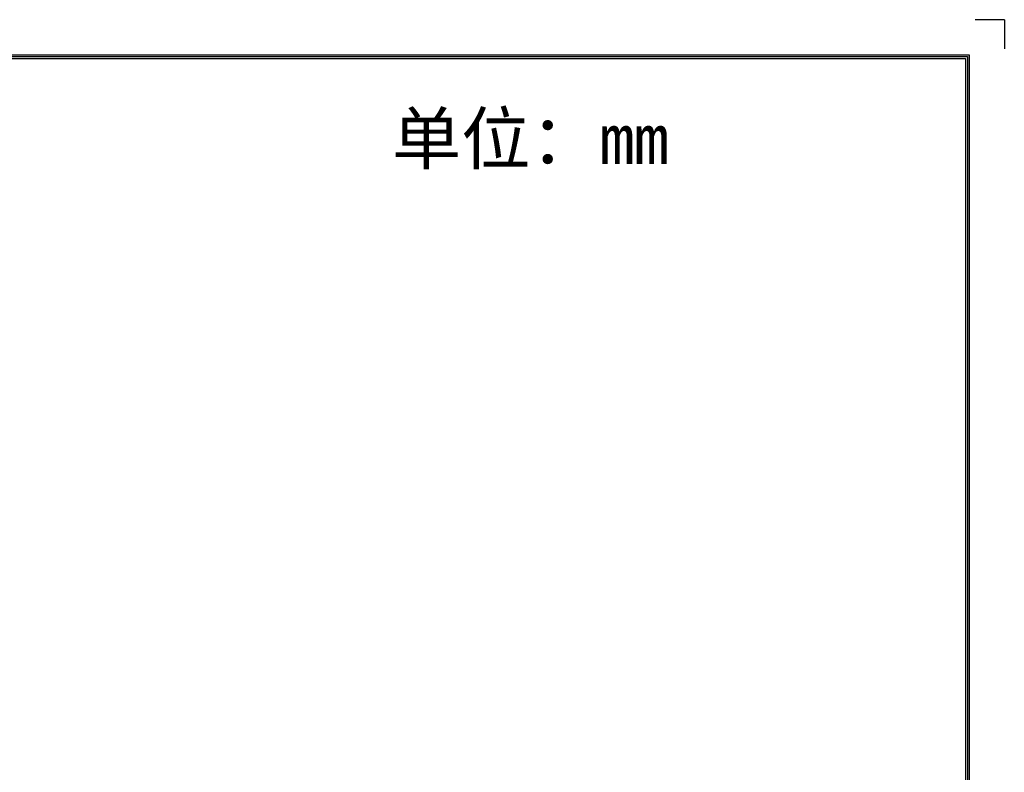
# Model space of a CAD drawing. Extents: x 0 to 899, y -1 to 607.
# Tile 42 of 42: x 624 to 866, y 422 to 607. Entities that reach past the tile are written whole.
import ezdxf
from ezdxf.enums import TextEntityAlignment as Align

# ---------------------------------------------------------------- set-up
doc = ezdxf.new("R2010")
doc.units = 0
doc.header["$LTSCALE"] = 23.1
doc.header["$MEASUREMENT"] = 0
doc.layers.get('0').update_dxf_attribs({"linetype": 'CONTINUOUS'})
doc.styles.get("Standard").update_dxf_attribs({"font": 'isocp3.shx', "bigfont": 'gbcbig.shx'})

# ---------------------------------------------------------------- blocks, each defined once
blk = doc.blocks.new('A3')
for p, q in [((653.92, 299.35), (650.38, 299.35)), ((653.92, 299.35), (653.92, 295.81)), ((231.12, 295.1), (649.67, 295.1)), ((649.67, 295.1), (649.67, 4.24)), ((231.35, 294.88), (649.45, 294.88)), ((231.57, 294.65), (649.22, 294.65)), ((649.22, 294.65), (649.22, 4.69)), ((649.45, 294.88), (649.45, 4.47))]:
    blk.add_line(p, q)
for tag, p in [('XXXE', (541.66, 30.61)), ('XXXC', (574.68, 30.61)), ('XXXA', (625.44, 30.61)), ('XXXG', (499.17, 23.61)), ('XXXF', (541.66, 23.61)), ('XXXD', (574.68, 23.61)), ('XXXB', (625.44, 23.61)), ('XXXK', (515.42, 22.59)), ('XXXM', (502.54, 6.73))]:
    blk.add_attdef(tag, text='', height=2.5).set_placement(p, align=Align.CENTER)
blk.add_attdef('XXXJ', text='', height=2.5).set_placement((504.73, 17.63), align=Align.MIDDLE_RIGHT)
blk.add_attdef('XXXN', (542.03, 8.55), '', height=2.5)

msp = doc.modelspace()

# ---------------------------------------------------------------- block references
at = {"xscale": 2.028, "yscale": 2.028, "zscale": 2.028}
msp.add_blockref('A3', (-460.109, 0), dxfattribs=at)

# ---------------------------------------------------------------- texts
at = {"insert": (715.391, 584.062), "char_height": 12.48, "attachment_point": 1}
msp.add_mtext('{\\fSimSun|b0|i0|c134|p2;单位：mm}', dxfattribs=at)

doc.saveas('drawing.dxf')
